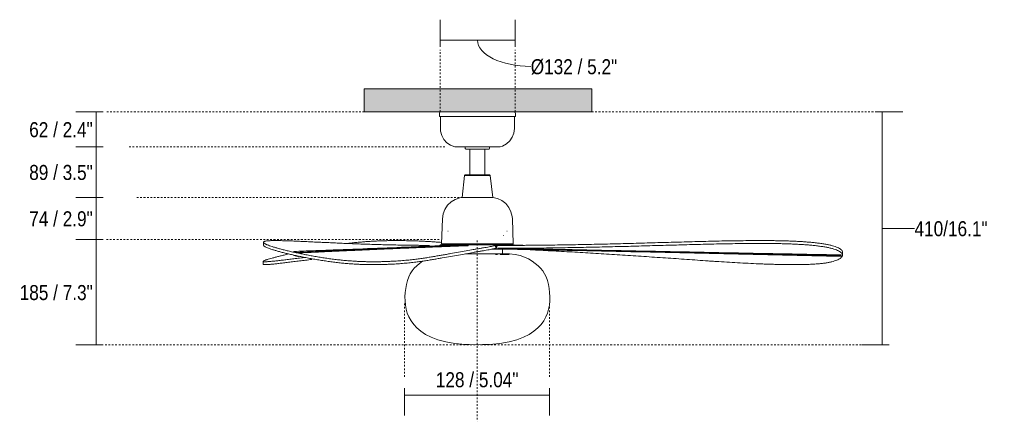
# Model space of a CAD drawing. Header units: millimetres. Extents: x 5789 to 10894, y 979 to 7544.
# Tile 1 of 9: x 5789 to 7520, y 1456 to 2162. Entities that reach past the tile are written whole.
import ezdxf

# ---------------------------------------------------------------- set-up
doc = ezdxf.new("R2010")
doc.units = ezdxf.units.MM
doc.linetypes.add('Dash', pattern=[6, 3, -3])
for name, color, linetype, lineweight in [('Aparatos eléctricos', 7, 'Continuous', 9), ('Cotas', 7, 'Continuous', 9), ('Cotas-12', 7, 'Continuous', 9), ('Techos', 7, 'Continuous', 9)]:
    doc.layers.add(name, color=color, linetype=linetype, lineweight=lineweight)
doc.layers.add('Lighthing Fixture Dim Grey Dash', color=7, linetype='Dash', lineweight=9, true_color=0xd2d2d2)
doc.styles.add('Arial Narrow', font='ARIALN.TTF', dxfattribs={"height": 26.4})
doc.styles.add('Arial Narrow_1', font='ARIALN.TTF', dxfattribs={"height": 26.4})
doc.dimstyles.new('FARO_-_2_2mm_Arial_Narrow_mm_Inch_Horiz', dxfattribs={"dimscale": 304.8, "dimtxt": 27.018578, "dimasz": 0, "dimexe": 0.11811, "dimexo": 0.0625, "dimgap": 0.019685, "dimtad": 3, "dimtih": 1, "dimtoh": 1, "dimdec": 0, "dimzin": 0, "dimdsep": 46, "dimtxsty": 'Arial Narrow', "dimblk1": 'NONE', "dimblk2": 'NONE', "dimsah": 1, "dimcen": 0.09, "dimadec": 0, "dimazin": 0, "dimtfac": 1, "dimtdec": 4, "dimtix": 1, "dimtmove": 0, "dimatfit": 3, "dimfxl": 0.03937, "dimfxlon": 1, "dimtvp": 1, "dimtolj": 1, "dimtzin": 0, "dimarcsym": 2})
doc.dimstyles.new('FARO_-_2_2mm_Arial_Narrow_mm_Inch_Horiz_1', dxfattribs={"dimscale": 304.8, "dimtxt": 27.018578, "dimasz": 0, "dimexe": 0.11811, "dimexo": 0.0625, "dimgap": 0.019685, "dimtad": 3, "dimtih": 1, "dimtoh": 1, "dimdec": 0, "dimzin": 0, "dimdsep": 46, "dimtxsty": 'Arial Narrow_1', "dimblk1": 'NONE', "dimblk2": 'NONE', "dimsah": 1, "dimcen": 0.09, "dimadec": 0, "dimazin": 0, "dimtfac": 1, "dimtdec": 4, "dimtix": 1, "dimtmove": 0, "dimatfit": 3, "dimfxl": 0.03937, "dimfxlon": 1, "dimtvp": 1, "dimtolj": 1, "dimtzin": 0, "dimarcsym": 2})
doc.dimstyles.new('FARO_-_2_2mm_Arial_Narrow_mm_Inch_Left', dxfattribs={"dimscale": 304.8, "dimtxt": 27.018578, "dimasz": 0, "dimexe": 0.11811, "dimexo": 0.0625, "dimgap": 0.019685, "dimtad": 1, "dimdec": 0, "dimzin": 0, "dimdsep": 46, "dimtxsty": 'Arial Narrow', "dimblk1": 'NONE', "dimblk2": 'NONE', "dimsah": 1, "dimcen": 0.09, "dimadec": 0, "dimazin": 0, "dimtfac": 1, "dimtdec": 4, "dimtix": 1, "dimtmove": 1, "dimatfit": 3, "dimfxl": 0.03937, "dimfxlon": 1, "dimtvp": 1, "dimtolj": 1, "dimtzin": 0, "dimarcsym": 2})
doc.dimstyles.new('FARO_-_2_2mm_Arial_Narrow_mm_Inch_Left_H', dxfattribs={"dimscale": 304.8, "dimtxt": 27.018578, "dimasz": 0, "dimexe": 0.11811, "dimexo": 0.0625, "dimgap": 0.019685, "dimtad": 3, "dimtih": 1, "dimtoh": 1, "dimdec": 0, "dimzin": 0, "dimdsep": 46, "dimtxsty": 'Arial Narrow', "dimblk1": 'NONE', "dimblk2": 'NONE', "dimsah": 1, "dimcen": 0.09, "dimadec": 0, "dimazin": 0, "dimtfac": 1, "dimtdec": 4, "dimtix": 1, "dimtmove": 1, "dimatfit": 3, "dimfxl": 0.03937, "dimfxlon": 1, "dimtvp": 1, "dimtolj": 1, "dimtzin": 0, "dimarcsym": 2})

# ---------------------------------------------------------------- blocks, each defined once
blk = doc.blocks.new('34301-11L - 34301-11L PALMA M Brown fan with IP44 E27 motor-624223-Alzado_PDF')
at = {"layer": 'Aparatos eléctricos'}
for p, q in [((6526.9, 1998), (6526.9, 1992)), ((6593.8, 1992), (6526.9, 1992)), ((6528.8, 1992), (6528.8, 1970.6)), ((6660.8, 1992), (6593.8, 1992)), ((6658.8, 1970.6), (6658.8, 1992)), ((6660.8, 1992), (6660.8, 1998)), ((6554.4, 1938.5), (6554.1, 1938.6)), ((6557.9, 1938.5), (6557.3, 1938.5)), ((6572.6, 1937.5), (6572.6, 1935.5)), ((6580.6, 1934.5), (6580.6, 1889)), ((6607.1, 1889), (6607.1, 1934.5)), ((6614.1, 1934.5), (6613.4, 1934.5)), ((6615.1, 1935.5), (6615.1, 1937.5)), ((6630.3, 1938.5), (6629.8, 1938.5)), ((6630.7, 1938.6), (6630.3, 1938.5)), ((6632.3, 1938.5), (6632.3, 1938.5)), ((6633.6, 1938.6), (6633.3, 1938.5)), ((6571.3, 1888.1), (6567, 1849.6)), ((6571.3, 1888.1), (6593.8, 1888.1)), ((6593.8, 1888.1), (6616.4, 1888.1)), ((6620.7, 1849.6), (6616.4, 1888.1)), ((6567, 1849.6), (6593.8, 1849.6)), ((6593.8, 1849.6), (6620.7, 1849.6)), ((6532.4, 1812.1), (6530.8, 1768)), ((6656.8, 1768), (6655.3, 1812.1)), ((6541.8, 1790.4), (6542.2, 1790.5)), ((6542.5, 1790.5), (6542.2, 1790.5)), ((6542.2, 1790.5), (6542.5, 1790.5)), ((6646.3, 1790.4), (6645.6, 1790.5)), ((6217.7, 1770.7), (6217.7, 1765.6)), ((6530.6, 1766.4), (6618.5, 1766.4)), ((6530.8, 1768), (6593.8, 1768)), ((6536.2, 1767.2), (6535.4, 1766.7)), ((6536.2, 1767.2), (6536.8, 1768)), ((6593.8, 1768), (6656.8, 1768)), ((6623.7, 1766.5), (6625.8, 1766.4)), ((6625.8, 1766.4), (6623.8, 1766.5)), ((6633.2, 1766.4), (6657.8, 1766.4)), ((6651.6, 1767.2), (6651, 1768)), ((6651.6, 1767.2), (6652.4, 1766.7)), ((6271.1, 1754.5), (6278.2, 1753)), ((6271.1, 1753.5), (6271.1, 1754.5)), ((6278.2, 1751.9), (6271.1, 1753.5)), ((6278.2, 1751.9), (6278.2, 1753)), ((6555, 1763.9), (6555, 1764.9)), ((6573.1, 1750.5), (6593.8, 1750.5)), ((6593.8, 1750.5), (6637.8, 1750.5)), ((6619.5, 1758.7), (6625.8, 1758.7)), ((6625.7, 1761.4), (6625.7, 1763.7)), ((6625.7, 1763.7), (6627.2, 1763.7)), ((6625.7, 1760), (6625.7, 1760.3)), ((6625.9, 1758.7), (6657.8, 1758.7)), ((6627.2, 1763.7), (6627.2, 1761.4)), ((6627.3, 1761.4), (6627.3, 1763.7)), ((6627.3, 1763.7), (6629.3, 1763.7)), ((6629.5, 1750.2), (6629.5, 1750.5)), ((6637.8, 1750.5), (6637.8, 1758.7)), ((6656.1, 1758.4), (6656.1, 1758.7)), ((6656.7, 1758.8), (6656.7, 1759.3)), ((6683.4, 1759.2), (6683.4, 1758.2)), ((7235.8, 1748), (7235.8, 1753.1)), ((6217.1, 1737.1), (6217.1, 1732)), ((6271.1, 1747.4), (6271.1, 1748.1)), ((6278.2, 1745.8), (6271.1, 1747.4)), ((6278.2, 1745.8), (6278.2, 1746.6)), ((6306.8, 1741), (6305.7, 1740.9)), ((7233.2, 1747.4), (7233.2, 1748.4)), ((7233.2, 1745.8), (7233.2, 1747.4))]:
    blk.add_line(p, q, dxfattribs=at)
at = {"layer": 'Aparatos eléctricos', "flags": 128}
for points in [[(6526.9, 1998), (6527.7, 1999.6), (6528.9, 2000)], [(6658.8, 2000), (6660.5, 1999.1), (6660.8, 1998)], [(6554.1, 1938.6), (6546.7, 1941.3), (6540.2, 1945.7), (6534.9, 1951.5), (6531.2, 1958.5), (6529.2, 1966.1), (6528.8, 1970.6)], [(6658.8, 1970.6), (6657.9, 1962.8), (6655.1, 1955.4), (6650.7, 1948.9), (6644.8, 1943.6), (6637.9, 1939.9), (6633.6, 1938.6)], [(6555.1, 1938.5), (6554.5, 1938.5), (6554.4, 1938.5)], [(6555, 1938.5), (6555.4, 1938.5), (6558.2, 1938.5), (6562.6, 1938.5), (6568.6, 1938.5), (6575.8, 1938.5), (6583.9, 1938.5), (6592.4, 1938.5), (6593.8, 1938.5)], [(6557.3, 1938.5), (6558.3, 1938.5), (6561.1, 1938.5), (6565.5, 1938.5), (6571.5, 1938.5), (6578.6, 1938.5), (6586.4, 1938.5), (6594.7, 1938.5), (6602.9, 1938.5), (6610.7, 1938.5), (6617.5, 1938.5), (6623.2, 1938.5), (6627.3, 1938.5), (6629.7, 1938.5), (6630.3, 1938.5)], [(6572.6, 1937.5), (6572.1, 1938.3), (6571.6, 1938.5)], [(6573.1, 1934.7), (6572.8, 1934.9), (6572.6, 1935.5)], [(6573.6, 1934.5), (6574.5, 1934.5), (6577.3, 1934.5), (6581.5, 1934.5), (6586.9, 1934.5), (6593, 1934.5), (6599.1, 1934.5), (6604.8, 1934.5), (6609.4, 1934.5), (6612.6, 1934.5), (6614, 1934.5), (6614.1, 1934.5)], [(6573.9, 1934.5), (6573.7, 1934.5), (6573.6, 1934.5)], [(6593.8, 1938.5), (6602.4, 1938.5), (6610.6, 1938.5), (6617.9, 1938.5), (6624.1, 1938.5), (6628.9, 1938.5), (6632, 1938.5), (6633.2, 1938.5), (6633.3, 1938.5)], [(6615.1, 1935.5), (6614.6, 1934.6), (6614.1, 1934.5)], [(6616.1, 1938.5), (6615.2, 1938), (6615.1, 1937.5)], [(6571.3, 1888.1), (6572.5, 1889), (6572.7, 1889)], [(6593.8, 1889), (6587.6, 1889), (6581.9, 1889), (6577.3, 1889), (6574.1, 1889), (6572.7, 1889), (6572.7, 1889)], [(6572.7, 1889), (6573.6, 1889), (6576.3, 1889), (6580.6, 1889)], [(6615, 1889), (6614.1, 1889), (6611.4, 1889), (6607.1, 1889), (6601.6, 1889), (6595.5, 1889), (6593.8, 1889)], [(6607.1, 1889), (6610.4, 1889), (6613.6, 1889), (6615, 1889), (6615, 1889)], [(6615, 1889), (6616.3, 1888.3), (6616.4, 1888.1)], [(6532.4, 1812.1), (6533.6, 1820.6), (6536.7, 1828.6), (6541.5, 1835.8), (6547.6, 1841.8), (6555, 1846.2), (6563.1, 1849), (6567, 1849.6)], [(6620.7, 1849.6), (6629.1, 1847.7), (6636.8, 1844), (6643.6, 1838.7), (6649, 1832), (6652.9, 1824.3)], [(6652.9, 1824.3), (6655, 1816), (6655.3, 1812.1)], [(6527.7, 1765.2), (6527.9, 1765.5), (6528.4, 1765.9), (6529.3, 1766.3), (6530, 1766.4)], [(6530, 1766.4), (6530, 1766.4), (6530.1, 1766.4), (6530.2, 1766.4), (6530.3, 1766.4), (6530.5, 1766.4), (6530.7, 1766.4), (6531, 1766.4), (6531.3, 1766.4), (6531.6, 1766.4), (6532, 1766.4), (6532.4, 1766.4), (6532.9, 1766.4), (6533.4, 1766.4), (6533.9, 1766.4), (6534.4, 1766.4), (6535, 1766.4), (6535.7, 1766.4), (6536.4, 1766.4), (6537.1, 1766.4), (6537.8, 1766.4), (6538.6, 1766.4), (6539.4, 1766.4), (6540.3, 1766.4), (6541.2, 1766.4), (6542.1, 1766.4), (6543, 1766.4), (6544, 1766.4), (6545, 1766.4), (6546.1, 1766.4), (6547.1, 1766.4), (6548.2, 1766.4), (6549.4, 1766.4), (6550.5, 1766.4), (6551.7, 1766.4), (6552.9, 1766.4), (6554.2, 1766.4), (6555.4, 1766.4), (6556.7, 1766.4), (6558, 1766.4), (6559.3, 1766.4), (6560.7, 1766.4), (6562.1, 1766.4), (6563.5, 1766.4), (6564.9, 1766.4), (6566.3, 1766.4), (6567.8, 1766.4), (6569.2, 1766.4), (6570.7, 1766.4), (6572.2, 1766.4), (6573.7, 1766.4), (6575.2, 1766.4), (6576.8, 1766.4), (6578.3, 1766.4), (6579.9, 1766.4), (6581.4, 1766.4), (6583, 1766.4), (6584.6, 1766.4), (6586.1, 1766.4), (6587.7, 1766.4), (6589.3, 1766.4), (6590.9, 1766.4), (6592.5, 1766.4), (6594.1, 1766.4), (6595.7, 1766.4), (6597.3, 1766.4), (6598.9, 1766.4), (6600.5, 1766.4), (6602.1, 1766.4), (6603.6, 1766.4), (6605.2, 1766.4), (6606.8, 1766.4), (6608.3, 1766.4), (6609.9, 1766.4), (6611.4, 1766.4), (6612.9, 1766.4), (6614.5, 1766.4), (6616, 1766.4), (6617.5, 1766.4), (6618.9, 1766.4), (6620.4, 1766.4), (6621.8, 1766.4), (6623.3, 1766.4), (6624.7, 1766.4), (6625.8, 1766.4)], [(6530.3, 1766.4), (6530.2, 1766.4), (6530.1, 1766.4), (6530.1, 1766.4), (6530, 1766.4)], [(6535.4, 1766.7), (6534.9, 1766.6), (6534.2, 1766.5)], [(6653.4, 1766.4), (6653.9, 1766.4), (6654.5, 1766.4), (6654.9, 1766.4), (6655.4, 1766.4), (6655.8, 1766.4), (6656.2, 1766.4), (6656.5, 1766.4), (6656.8, 1766.4), (6657.1, 1766.4), (6657.3, 1766.4), (6657.5, 1766.4), (6657.6, 1766.4), (6657.7, 1766.4), (6657.7, 1766.4), (6657.8, 1766.4), (6657.7, 1766.4), (6657.7, 1766.4), (6657.6, 1766.4), (6657.4, 1766.4), (6657.2, 1766.4), (6657, 1766.4), (6656.8, 1766.4), (6656.5, 1766.4), (6656.1, 1766.4), (6655.7, 1766.4), (6655.3, 1766.4), (6654.9, 1766.4), (6654.4, 1766.4), (6653.9, 1766.4), (6653.3, 1766.4), (6652.7, 1766.4), (6652, 1766.4), (6651.4, 1766.4), (6650.6, 1766.4), (6649.9, 1766.4), (6649.1, 1766.4), (6648.3, 1766.4), (6647.4, 1766.4), (6646.6, 1766.4), (6645.6, 1766.4), (6644.7, 1766.4), (6643.7, 1766.4), (6642.7, 1766.4), (6641.6, 1766.4), (6640.6, 1766.4), (6639.5, 1766.4), (6638.3, 1766.4), (6637.2, 1766.4), (6636, 1766.4), (6634.8, 1766.4), (6633.5, 1766.4), (6632.3, 1766.4), (6631, 1766.4), (6629.7, 1766.4), (6628.3, 1766.4), (6627, 1766.4), (6625.9, 1766.4)], [(6639.2, 1782.5), (6639.6, 1782.5), (6639.2, 1782.5)], [(6652.4, 1766.7), (6652.9, 1766.6), (6653.6, 1766.5)], [(6659.6, 1765.7), (6659.4, 1765.9), (6658.5, 1766.3), (6657.8, 1766.4)], [(6593.8, 1590.6), (6615, 1591.2), (6633.5, 1592.9), (6649.6, 1595.7), (6663.3, 1599.3), (6675.1, 1603.7), (6685, 1608.7), (6693.3, 1614.3), (6700.2, 1620.2), (6705.9, 1626.4), (6710.6, 1632.8), (6714.3, 1639.4), (6717.1, 1646.2), (6719.1, 1653.2), (6720.4, 1660.3), (6721, 1667.6), (6721.1, 1674.9), (6720.8, 1682.3), (6720, 1689.6), (6718.6, 1696.7), (6716.9, 1703.4), (6714.6, 1709.7), (6711.8, 1715.4), (6708.6, 1720.5), (6704.9, 1725.1), (6700.5, 1729.4), (6695.6, 1733.5), (6690.1, 1737.5), (6683.9, 1741.3), (6676.9, 1744.8), (6669, 1747.5), (6660.1, 1749.3), (6650.2, 1750.1), (6639.8, 1750.3), (6629.5, 1750.2)], [(6632, 1750.2), (6639.8, 1750.3), (6650.2, 1750.1), (6660.1, 1749.3), (6669, 1747.5), (6676.9, 1744.8), (6683.9, 1741.3), (6690.1, 1737.5), (6695.6, 1733.5), (6700.5, 1729.4), (6704.9, 1725.1), (6708.6, 1720.5), (6711.8, 1715.4), (6714.6, 1709.7), (6716.9, 1703.4), (6718.6, 1696.7), (6720, 1689.6), (6720.8, 1682.3), (6721.1, 1674.9), (6721, 1667.6), (6720.4, 1660.3), (6719.1, 1653.2), (6717.1, 1646.2), (6714.3, 1639.4), (6710.6, 1632.8), (6705.9, 1626.4), (6700.2, 1620.2), (6693.3, 1614.3), (6685, 1608.7), (6675.1, 1603.7), (6663.3, 1599.3), (6649.6, 1595.7), (6633.5, 1592.9), (6615, 1591.2), (6603, 1590.8)], [(6625.8, 1758.7), (6624.4, 1758.7), (6623, 1758.7), (6621.6, 1758.7), (6620.2, 1758.7), (6619.4, 1758.7)], [(6625.9, 1758.7), (6627.3, 1758.7), (6628.6, 1758.7), (6629.9, 1758.7), (6631.2, 1758.7), (6632.5, 1758.7), (6633.8, 1758.7), (6635, 1758.7), (6636.2, 1758.7), (6637.4, 1758.7), (6638.6, 1758.7), (6639.7, 1758.7), (6640.8, 1758.7), (6641.9, 1758.7), (6642.9, 1758.7), (6643.9, 1758.7), (6644.9, 1758.7), (6645.8, 1758.7), (6646.7, 1758.7), (6647.6, 1758.7), (6648.5, 1758.7), (6649.3, 1758.7), (6650.1, 1758.7), (6650.8, 1758.7), (6651.5, 1758.7), (6652.2, 1758.7), (6652.8, 1758.7), (6653.4, 1758.7), (6654, 1758.7), (6654.5, 1758.7), (6655, 1758.7), (6655.4, 1758.7), (6655.9, 1758.7), (6656.2, 1758.7), (6656.6, 1758.7), (6656.9, 1758.7), (6657.1, 1758.7), (6657.3, 1758.7), (6657.5, 1758.7), (6657.6, 1758.7), (6657.7, 1758.7), (6657.8, 1758.7), (6657.8, 1758.7), (6657.8, 1758.7), (6657.7, 1758.7), (6657.6, 1758.7), (6657.5, 1758.7), (6657.3, 1758.7), (6657.1, 1758.7), (6656.8, 1758.7), (6656.5, 1758.7), (6656.2, 1758.7), (6655.8, 1758.7), (6655.4, 1758.7), (6654.9, 1758.7)], [(6625.9, 1749.2), (6627.3, 1749.2), (6628.9, 1749.2), (6629.2, 1749.2)], [(6629.1, 1749.2), (6628.9, 1749.2), (6627.8, 1749.2)], [(6633.9, 1749.2), (6639.8, 1749.3), (6649.5, 1749.1)], [(6649.5, 1749.1), (6639.8, 1749.3), (6633.9, 1749.2)], [(6497.5, 1737.5), (6492, 1733.5), (6487.1, 1729.4), (6482.8, 1725.1), (6479.1, 1720.5), (6475.8, 1715.4), (6473.1, 1709.7), (6470.8, 1703.4), (6469, 1696.7), (6467.7, 1689.6), (6466.9, 1682.3), (6466.5, 1674.9), (6466.7, 1667.6), (6467.3, 1660.3), (6468.6, 1653.2), (6470.6, 1646.2), (6473.4, 1639.4), (6477.1, 1632.8), (6481.8, 1626.4), (6487.5, 1620.2), (6494.4, 1614.3), (6502.7, 1608.7), (6512.6, 1603.7), (6524.3, 1599.3), (6538.1, 1595.7), (6554.2, 1592.9), (6572.7, 1591.2), (6593.8, 1590.6)], [(6579.5, 1591), (6572.7, 1591.2), (6554.2, 1592.9), (6538.1, 1595.7), (6524.3, 1599.3), (6512.6, 1603.7), (6502.7, 1608.7), (6494.4, 1614.3), (6487.5, 1620.2), (6481.8, 1626.4), (6477.1, 1632.8), (6473.4, 1639.4), (6470.6, 1646.2), (6468.6, 1653.2), (6467.3, 1660.3), (6466.7, 1667.6), (6466.5, 1674.9), (6466.9, 1682.3), (6467.7, 1689.6), (6469, 1696.7), (6470.8, 1703.4), (6473.1, 1709.7), (6475.8, 1715.4), (6479.1, 1720.5), (6482.8, 1725.1), (6487.1, 1729.4), (6492, 1733.5), (6497.5, 1737.5)]]:
    blk.add_lwpolyline(points, dxfattribs=at)
at = {"layer": 'Aparatos eléctricos'}
for points, knots in [([(6509.5, 1765.3), (6508.7, 1765.3), (6505.6, 1765.3), (6500.3, 1765.3), (6493.7, 1765.3), (6484.9, 1765.4), (6469.8, 1765.6), (6446.4, 1766), (6425.8, 1766.5), (6408.2, 1767), (6395.2, 1767.4), (6383, 1767.9), (6371, 1768.3), (6358.9, 1768.8), (6347, 1769.3), (6335.3, 1769.9), (6323.8, 1770.4), (6312.7, 1770.9), (6301.9, 1771.4), (6291.2, 1772), (6280.9, 1772.4), (6271.2, 1772.9), (6262, 1773.2), (6253.1, 1773.5), (6246.3, 1773.6), (6241.2, 1773.7), (6237.4, 1773.7), (6233.9, 1773.6), (6230.8, 1773.6), (6227.8, 1773.4), (6225.1, 1773.2), (6222.7, 1773), (6220.8, 1772.6), (6219.4, 1772.2), (6218.2, 1771.7), (6217.7, 1771.1), (6217.7, 1770.7), (6217.8, 1770.3), (6218.1, 1769.8), (6218.7, 1769.2), (6219.7, 1768.4), (6221.3, 1767.5), (6223, 1766.7), (6225.1, 1765.8), (6228.2, 1764.7), (6232.8, 1763.1), (6238.1, 1761.5), (6243.9, 1759.8), (6250.4, 1758.1), (6257.5, 1756.3), (6265.1, 1754.5), (6273, 1752.7), (6281.3, 1751), (6290, 1749.2), (6299, 1747.5), (6308.1, 1745.9), (6317.3, 1744.3), (6326.8, 1742.9), (6336.2, 1741.5), (6344, 1740.5), (6350, 1739.8), (6356.1, 1739.2), (6363.7, 1738.5), (6371.1, 1737.9), (6376.9, 1737.5), (6381.1, 1737.2), (6385.2, 1737), (6390.5, 1736.8), (6397, 1736.6), (6403.3, 1736.5), (6408.2, 1736.5), (6411.8, 1736.5), (6415.4, 1736.5), (6420, 1736.5), (6425.6, 1736.6), (6432.2, 1736.8), (6438.5, 1737.1), (6444.8, 1737.4), (6452.8, 1737.8), (6462.4, 1738.5), (6473.1, 1739.4), (6483.1, 1740.5), (6490.8, 1741.5), (6496.5, 1742.3), (6500.8, 1742.9), (6504.9, 1743.6), (6510.3, 1744.5), (6516.9, 1745.6), (6524.6, 1746.9), (6532.1, 1748.2), (6539.4, 1749.5), (6549, 1751.2), (6560.6, 1753.2), (6574.1, 1755.6), (6584.6, 1757.5), (6592.9, 1758.9), (6598.8, 1759.9), (6604.4, 1760.9), (6609.6, 1761.8), (6614.3, 1762.7), (6618.6, 1763.5), (6622.4, 1764.3), (6624.7, 1764.8), (6625.7, 1765)], [0.0185185, 0.0185185, 0.0185185, 0.0185185, 0.0208333, 0.0277778, 0.0347222, 0.0416667, 0.0555556, 0.0833333, 0.1111111, 0.125, 0.1388889, 0.1527778, 0.1666667, 0.1805556, 0.1944444, 0.2083333, 0.2222222, 0.2361111, 0.25, 0.2638889, 0.2777778, 0.2916667, 0.3055556, 0.3194444, 0.3333333, 0.3402778, 0.3472222, 0.3541667, 0.3611111, 0.3680556, 0.375, 0.3819444, 0.3888889, 0.3958333, 0.4027778, 0.4097222, 0.4131944, 0.4166667, 0.4201389, 0.4236111, 0.4305556, 0.4375, 0.4409722, 0.4444444, 0.4513889, 0.4583333, 0.4652778, 0.4722222, 0.4791667, 0.4861111, 0.4930556, 0.5, 0.5069444, 0.5138889, 0.5208333, 0.5277778, 0.5347222, 0.5416667, 0.5486111, 0.5555556, 0.5590278, 0.5625, 0.5694444, 0.5763889, 0.5798611, 0.5833333, 0.5868056, 0.5902778, 0.5972222, 0.6041667, 0.6076389, 0.6111111, 0.6145833, 0.6180556, 0.625, 0.6319444, 0.6388889, 0.6458333, 0.6527778, 0.6666667, 0.6805556, 0.6944444, 0.7083333, 0.7152778, 0.7222222, 0.7291667, 0.7361111, 0.75, 0.7638889, 0.7777778, 0.7916667, 0.8055556, 0.8333333, 0.8611111, 0.8888889, 0.9027778, 0.9166667, 0.9305556, 0.9444444, 0.9583333, 0.9722222, 0.9861111, 1, 1, 1, 1]), ([(6625.7, 1760), (6624.7, 1759.8), (6622.4, 1759.3), (6618.6, 1758.5), (6614.3, 1757.7), (6609.6, 1756.9), (6604.4, 1755.9), (6598.8, 1754.9), (6592.9, 1753.9), (6584.6, 1752.5), (6574.1, 1750.6), (6560.6, 1748.2), (6546.6, 1745.8), (6534.6, 1743.6), (6524.6, 1741.9), (6516.9, 1740.6), (6509, 1739.2), (6502.2, 1738.1), (6496.5, 1737.3), (6490.8, 1736.5), (6483.1, 1735.5), (6473.1, 1734.4), (6462.4, 1733.5), (6452.8, 1732.8), (6444.8, 1732.3), (6438.5, 1732), (6432.2, 1731.8), (6425.7, 1731.6), (6420, 1731.5), (6415.4, 1731.4), (6411.8, 1731.4), (6408.2, 1731.4), (6403.3, 1731.5), (6397, 1731.6), (6390.5, 1731.7), (6385.2, 1732), (6381.1, 1732.2), (6376.9, 1732.4), (6371.1, 1732.8), (6363.7, 1733.4), (6354.6, 1734.2), (6345.5, 1735.2), (6336.2, 1736.4), (6326.8, 1737.8), (6317.3, 1739.3), (6308.1, 1740.8), (6299, 1742.4), (6290, 1744.1), (6281.3, 1745.9), (6273, 1747.6), (6265.1, 1749.4), (6257.5, 1751.2), (6250.4, 1753), (6243.9, 1754.8), (6238.1, 1756.4), (6232.8, 1758.1), (6228.2, 1759.6), (6224.4, 1761), (6221.6, 1762.2), (6219.7, 1763.3), (6218.7, 1764.2), (6218.1, 1764.8), (6217.8, 1765.2), (6217.7, 1765.6), (6217.7, 1765.8), (6217.7, 1765.9)], [0, 0, 0, 0, 0.0138889, 0.0277778, 0.0416667, 0.0555556, 0.0694444, 0.0833333, 0.0972222, 0.1111111, 0.1388889, 0.1666667, 0.1944444, 0.2222222, 0.2361111, 0.25, 0.2638889, 0.2777778, 0.2847222, 0.2916667, 0.3055556, 0.3194444, 0.3333333, 0.3472222, 0.3541667, 0.3611111, 0.3680556, 0.375, 0.3819444, 0.3854167, 0.3888889, 0.3923611, 0.3958333, 0.4027778, 0.4097222, 0.4131944, 0.4166667, 0.4201389, 0.4236111, 0.4305556, 0.4375, 0.4444444, 0.4513889, 0.4583333, 0.4652778, 0.4722222, 0.4791667, 0.4861111, 0.4930556, 0.5, 0.5069444, 0.5138889, 0.5208333, 0.5277778, 0.5347222, 0.5416667, 0.5486111, 0.5555556, 0.5625, 0.5694444, 0.5763889, 0.5798611, 0.5833333, 0.5868056, 0.5902778, 0.5902778, 0.5902778, 0.5902778]), ([(6531.1, 1770.5), (6529.2, 1770.6), (6524.8, 1771), (6517.6, 1771.4), (6509.4, 1772), (6500.7, 1772.4), (6491.6, 1772.9), (6482, 1773.2), (6471.9, 1773.5), (6462.9, 1773.6), (6455.4, 1773.7), (6449.7, 1773.7), (6443.8, 1773.6), (6437.7, 1773.6), (6431.3, 1773.4), (6424.8, 1773.2), (6418, 1773), (6410.9, 1772.6), (6403.6, 1772.2), (6395.9, 1771.7), (6389.4, 1771.1), (6384, 1770.7), (6379.8, 1770.3), (6375.6, 1769.8), (6370.5, 1769.3), (6366.7, 1768.9), (6364.4, 1768.6)], [0.2251986, 0.2251986, 0.2251986, 0.2251986, 0.2361111, 0.25, 0.2638889, 0.2777778, 0.2916667, 0.3055556, 0.3194444, 0.3333333, 0.3402778, 0.3472222, 0.3541667, 0.3611111, 0.3680556, 0.375, 0.3819444, 0.3888889, 0.3958333, 0.4027778, 0.4097222, 0.4131944, 0.4166667, 0.4201389, 0.4236111, 0.4291247, 0.4291247, 0.4291247, 0.4291247]), ([(6628.7, 1765.3), (6634.9, 1765.2), (6644.2, 1765.2), (6656.4, 1765.3), (6665.6, 1765.3), (6674.6, 1765.3), (6686.5, 1765.4), (6707.3, 1765.6), (6739.8, 1766), (6768.9, 1766.5), (6794.3, 1767), (6813.3, 1767.4), (6831.6, 1767.9), (6849.8, 1768.3), (6868.6, 1768.8), (6887.3, 1769.3), (6906.3, 1769.9), (6925.2, 1770.4), (6943.6, 1770.9), (6962.1, 1771.4), (6981.1, 1772), (7000.1, 1772.4), (7018.8, 1772.9), (7037.6, 1773.2), (7056.6, 1773.5), (7072.4, 1773.6), (7085, 1773.7), (7094.5, 1773.7), (7103.9, 1773.6), (7113.2, 1773.6), (7122.5, 1773.4), (7131.8, 1773.2), (7141, 1773), (7149.9, 1772.6), (7158.7, 1772.2), (7167.5, 1771.7), (7174.6, 1771.1), (7180, 1770.7), (7184, 1770.3), (7187.9, 1769.8), (7193.1, 1769.2), (7199.4, 1768.4), (7205.3, 1767.5), (7209.6, 1766.7), (7213.6, 1765.8), (7218.2, 1764.7), (7223.1, 1763.1), (7227.2, 1761.5), (7230.5, 1759.8), (7233, 1758.1), (7234.8, 1756.3), (7235.7, 1754.5), (7235.9, 1753.3), (7235.8, 1752.7)], [0.0003096, 0.0003096, 0.0003096, 0.0003096, 0.0138889, 0.0208333, 0.0277778, 0.0347222, 0.0416667, 0.0555556, 0.0833333, 0.1111111, 0.125, 0.1388889, 0.1527778, 0.1666667, 0.1805556, 0.1944444, 0.2083333, 0.2222222, 0.2361111, 0.25, 0.2638889, 0.2777778, 0.2916667, 0.3055556, 0.3194444, 0.3333333, 0.3402778, 0.3472222, 0.3541667, 0.3611111, 0.3680556, 0.375, 0.3819444, 0.3888889, 0.3958333, 0.4027778, 0.4097222, 0.4131944, 0.4166667, 0.4201389, 0.4236111, 0.4305556, 0.4375, 0.4409722, 0.4444444, 0.4513889, 0.4583333, 0.4652778, 0.4722222, 0.4791667, 0.4861111, 0.4930556, 0.5, 0.5, 0.5, 0.5]), ([(6673.3, 1758.1), (6676.4, 1758), (6685.3, 1757.6), (6700.3, 1756.9), (6718.5, 1755.9), (6736.9, 1754.9), (6755.6, 1753.9), (6780.6, 1752.5), (6811.4, 1750.6), (6849.2, 1748.2), (6886.7, 1745.8), (6918, 1743.6), (6943.2, 1741.9), (6962, 1740.6), (6980.8, 1739.2), (6996.5, 1738.1), (7009, 1737.3), (7021.5, 1736.5), (7037.1, 1735.5), (7055.8, 1734.4), (7074.6, 1733.5), (7090.3, 1732.8), (7102.9, 1732.3), (7112.3, 1732), (7121.6, 1731.8), (7130.9, 1731.6), (7138.5, 1731.5), (7144.5, 1731.4), (7149, 1731.4), (7153.5, 1731.4), (7159.4, 1731.5), (7166.8, 1731.6), (7174, 1731.7), (7179.5, 1732), (7183.5, 1732.2), (7187.4, 1732.4), (7192.6, 1732.8), (7198.8, 1733.4), (7205.8, 1734.2), (7211.9, 1735.2), (7217.3, 1736.4), (7222, 1737.8), (7226, 1739.3), (7229.3, 1740.8), (7232, 1742.4), (7234, 1744.1), (7235.4, 1745.9), (7236, 1747.6), (7235.7, 1749.4), (7234.8, 1751.2), (7233, 1753), (7230.5, 1754.8), (7227.2, 1756.4), (7223.1, 1758.1), (7218.2, 1759.6), (7212.7, 1761), (7206.5, 1762.2), (7199.4, 1763.3), (7193.1, 1764.2), (7187.9, 1764.8), (7184, 1765.2), (7180, 1765.6), (7174.6, 1766.1), (7167.5, 1766.6), (7160.2, 1767), (7154.3, 1767.3), (7148.4, 1767.6), (7141, 1767.9), (7131.8, 1768.2), (7122.5, 1768.4), (7113.2, 1768.5), (7103.9, 1768.6), (7094.5, 1768.6), (7085, 1768.6), (7072.4, 1768.6), (7056.6, 1768.4), (7037.6, 1768.2), (7018.8, 1767.8), (7000.1, 1767.4), (6981.1, 1766.9), (6962.1, 1766.4), (6943.6, 1765.9), (6925.2, 1765.4), (6906.3, 1764.9), (6887.3, 1764.3), (6868.6, 1763.8), (6849.8, 1763.3), (6831.6, 1762.9), (6813.3, 1762.4), (6794.3, 1762), (6768.9, 1761.5), (6745.6, 1761.1), (6720.3, 1760.7), (6701.4, 1760.5), (6686.5, 1760.4), (6674.6, 1760.3), (6665.6, 1760.3), (6656.4, 1760.3), (6644.2, 1760.2), (6635, 1760.2), (6628.9, 1760.3)], [0.034621, 0.034621, 0.034621, 0.034621, 0.0416667, 0.0555556, 0.0694444, 0.0833333, 0.0972222, 0.1111111, 0.1388889, 0.1666667, 0.1944444, 0.2222222, 0.2361111, 0.25, 0.2638889, 0.2777778, 0.2847222, 0.2916667, 0.3055556, 0.3194444, 0.3333333, 0.3472222, 0.3541667, 0.3611111, 0.3680556, 0.375, 0.3819444, 0.3854167, 0.3888889, 0.3923611, 0.3958333, 0.4027778, 0.4097222, 0.4131944, 0.4166667, 0.4201389, 0.4236111, 0.4305556, 0.4375, 0.4444444, 0.4513889, 0.4583333, 0.4652778, 0.4722222, 0.4791667, 0.4861111, 0.4930556, 0.5, 0.5069444, 0.5138889, 0.5208333, 0.5277778, 0.5347222, 0.5416667, 0.5486111, 0.5555556, 0.5625, 0.5694444, 0.5763889, 0.5798611, 0.5833333, 0.5868056, 0.5902778, 0.5972222, 0.6041667, 0.6076389, 0.6111111, 0.6180556, 0.625, 0.6319444, 0.6388889, 0.6458333, 0.6527778, 0.6597222, 0.6666667, 0.6805556, 0.6944444, 0.7083333, 0.7222222, 0.7361111, 0.75, 0.7638889, 0.7777778, 0.7916667, 0.8055556, 0.8194444, 0.8333333, 0.8472222, 0.8611111, 0.875, 0.8888889, 0.9166667, 0.9305556, 0.9444444, 0.9583333, 0.9652778, 0.9722222, 0.9791667, 0.9861111, 0.9995817, 0.9995817, 0.9995817, 0.9995817]), ([(6261.8, 1750.2), (6260.4, 1749.9), (6256.6, 1748.9), (6250.6, 1747.5), (6244.3, 1745.9), (6238.4, 1744.3), (6232.9, 1742.9), (6228.1, 1741.5), (6224.9, 1740.5), (6222.8, 1739.8), (6220.9, 1739.2), (6219.1, 1738.5), (6218, 1737.9), (6217.4, 1737.5), (6217.1, 1737.2), (6217, 1737), (6217.1, 1736.8), (6217.8, 1736.6), (6218.9, 1736.5), (6220, 1736.5), (6220.8, 1736.5), (6221.7, 1736.5), (6223.1, 1736.5), (6225.2, 1736.6), (6227.9, 1736.8), (6230.8, 1737.1), (6234, 1737.4), (6238.5, 1737.8), (6244.7, 1738.5), (6252.7, 1739.4), (6261.5, 1740.5), (6269.4, 1741.5), (6276.1, 1742.3), (6281.3, 1742.9), (6286, 1743.5), (6289.1, 1743.9), (6290.4, 1744.1)], [0.509918, 0.509918, 0.509918, 0.509918, 0.5138889, 0.5208333, 0.5277778, 0.5347222, 0.5416667, 0.5486111, 0.5555556, 0.5590278, 0.5625, 0.5694444, 0.5763889, 0.5798611, 0.5833333, 0.5868056, 0.5902778, 0.5972222, 0.6041667, 0.6076389, 0.6111111, 0.6145833, 0.6180556, 0.625, 0.6319444, 0.6388889, 0.6458333, 0.6527778, 0.6666667, 0.6805556, 0.6944444, 0.7083333, 0.7152778, 0.7222222, 0.7291667, 0.734206, 0.734206, 0.734206, 0.734206]), ([(6543.2, 1765.2), (6532.5, 1764.8), (6510.9, 1763.9), (6466.5, 1762.1), (6409.6, 1759.8), (6351.8, 1757.6), (6305.5, 1755.9), (6282.6, 1755), (6271.1, 1754.5)], [0, 0, 0, 0, 0.125, 0.25, 0.5, 0.75, 0.875, 1, 1, 1, 1]), ([(6555, 1763.9), (6549.2, 1763.7), (6540.3, 1763.3), (6528.3, 1762.9), (6519.4, 1762.5), (6510.5, 1762.1), (6501.7, 1761.8), (6492.9, 1761.4), (6484.1, 1761.1), (6475.4, 1760.7), (6466.7, 1760.4), (6458, 1760), (6449.4, 1759.6), (6440.7, 1759.3), (6432.1, 1758.9), (6423.5, 1758.5), (6414.9, 1758.1), (6406.3, 1757.8), (6397.7, 1757.4), (6389.2, 1757), (6380.6, 1756.6), (6372, 1756.2), (6363.5, 1755.9), (6355, 1755.5), (6346.4, 1755.1), (6337.8, 1754.7), (6329.3, 1754.3), (6320.8, 1753.9), (6312.2, 1753.5), (6303.6, 1753.1), (6292.2, 1752.6), (6283.7, 1752.2), (6278.2, 1751.9)], [-1, -1, -1, -1, -0.9375, -0.90625, -0.875, -0.84375, -0.8125, -0.78125, -0.75, -0.71875, -0.6875, -0.65625, -0.625, -0.59375, -0.5625, -0.53125, -0.5, -0.46875, -0.4375, -0.40625, -0.375, -0.34375, -0.3125, -0.28125, -0.25, -0.21875, -0.1875, -0.15625, -0.125, -0.09375, -0.0625, 0, 0, 0, 0]), ([(6555, 1764.9), (6556.4, 1765), (6560.1, 1765.1), (6568.3, 1765.3), (6575.1, 1765.3), (6578.8, 1765.4)], [-1, -1, -1, -1, -0.7, -0.4, -0.0419479, -0.0419479, -0.0419479, -0.0419479]), ([(6577.6, 1764.4), (6575.3, 1764.4), (6570, 1764.3), (6561.6, 1764.2), (6556.9, 1764), (6555, 1763.9)], [-0.9201732, -0.9201732, -0.9201732, -0.9201732, -0.7, -0.4, 0, 0, 0, 0]), ([(6657.1, 1765.8), (6658.7, 1765.7), (6662.2, 1765.6), (6668.4, 1765.5), (6673, 1765.4), (6675.2, 1765.3)], [-0.9814214, -0.9814214, -0.9814214, -0.9814214, -0.75, -0.5, -0.276279, -0.276279, -0.276279, -0.276279]), ([(6657.5, 1759.8), (6659, 1759.7), (6662.4, 1759.6), (6668.7, 1759.5), (6675.9, 1759.3), (6680.9, 1759.2), (6683.4, 1759.2)], [-0.9600854, -0.9600854, -0.9600854, -0.9600854, -0.75, -0.5, -0.25, 0, 0, 0, 0]), ([(6659.9, 1758.3), (6660.8, 1758.3), (6664.1, 1758.3), (6671.7, 1758.2), (6679.2, 1758), (6683.4, 1757.9)], [-0.8149968, -0.8149968, -0.8149968, -0.8149968, -0.7, -0.4, 0, 0, 0, 0]), ([(6683.4, 1757.9), (6706, 1757.5), (6751.5, 1756.5), (6820.6, 1755.1), (6889.4, 1753.6), (6981.2, 1751.7), (7073, 1749.6), (7164.9, 1747.4), (7210.4, 1746.4), (7233.2, 1745.8)], [0, 0, 0, 0, 0.125, 0.25, 0.375, 0.5, 0.75, 0.875, 1, 1, 1, 1]), ([(6302.8, 1740.6), (6299.1, 1740.1), (6291.8, 1739.2), (6283, 1738.1), (6276.1, 1737.3), (6269.4, 1736.5), (6261.5, 1735.5), (6252.7, 1734.4), (6244.7, 1733.5), (6238.5, 1732.8), (6234, 1732.3), (6230.8, 1732), (6227.9, 1731.8), (6225.2, 1731.6), (6223.1, 1731.5), (6221.7, 1731.4), (6220.8, 1731.4), (6220, 1731.4), (6218.9, 1731.5), (6217.8, 1731.6), (6217.1, 1731.7), (6217, 1732), (6217, 1732.1), (6217.1, 1732.2)], [0.25, 0.25, 0.25, 0.25, 0.2638889, 0.2777778, 0.2847222, 0.2916667, 0.3055556, 0.3194444, 0.3333333, 0.3472222, 0.3541667, 0.3611111, 0.3680556, 0.375, 0.3819444, 0.3854167, 0.3888889, 0.3923611, 0.3958333, 0.4027778, 0.4097222, 0.4131944, 0.4166667, 0.4166667, 0.4166667, 0.4166667])]:
    blk.add_open_spline(points, degree=3, knots=knots, dxfattribs=at)
for points in [[(6527.7, 1765.3), (6527.9, 1765.4), (6528.1, 1765.7), (6528.6, 1766.1), (6529, 1766.3), (6529.5, 1766.4), (6529.8, 1766.4), (6530, 1766.4)], [(6530, 1766.4), (6529.9, 1766.4), (6529.7, 1766.4), (6529.5, 1766.4)], [(6534.2, 1766.5), (6534.2, 1766.5), (6534.4, 1766.5), (6534.6, 1766.5), (6534.9, 1766.6), (6535.2, 1766.7), (6535.4, 1766.7), (6535.6, 1766.8), (6535.7, 1766.9), (6535.8, 1767), (6535.9, 1767), (6536, 1767.1)], [(6535.4, 1766.7), (6535.4, 1766.7), (6535.2, 1766.7), (6534.9, 1766.6), (6534.6, 1766.5), (6534.4, 1766.5), (6534.3, 1766.5), (6534.2, 1766.5)], [(6536, 1767.1), (6536, 1767), (6535.9, 1767), (6535.7, 1766.9), (6535.6, 1766.8), (6535.6, 1766.8)], [(6536.1, 1767.2), (6536.2, 1767.2), (6536.3, 1767.3), (6536.4, 1767.4), (6536.5, 1767.5), (6536.5, 1767.5)], [(6536.4, 1767.4), (6536.4, 1767.4), (6536.3, 1767.3), (6536.3, 1767.3)], [(6536.6, 1767.7), (6536.6, 1767.7), (6536.7, 1767.8), (6536.8, 1767.9), (6536.8, 1767.9)], [(6536.8, 1767.9), (6536.8, 1767.9), (6536.7, 1767.8), (6536.7, 1767.7), (6536.6, 1767.7)], [(6622.4, 1767.9), (6622.4, 1767.9), (6622.4, 1767.8), (6622.5, 1767.8)], [(6623.8, 1766.5), (6623.7, 1766.5), (6623.7, 1766.5), (6623.6, 1766.5), (6623.4, 1766.6), (6623.3, 1766.7), (6623.2, 1766.7), (6623.1, 1766.8), (6623, 1766.9), (6622.9, 1767), (6622.9, 1767.1), (6622.8, 1767.2), (6622.7, 1767.3), (6622.7, 1767.4), (6622.6, 1767.5), (6622.6, 1767.7), (6622.5, 1767.8), (6622.5, 1767.9), (6622.5, 1767.9)], [(6623.6, 1766.5), (6623.7, 1766.5), (6623.7, 1766.5), (6623.7, 1766.5)], [(6625.8, 1766.4), (6625.9, 1766.4), (6626.1, 1766.4), (6626.3, 1766.3), (6626.5, 1766.1), (6626.7, 1765.7), (6626.9, 1765.3), (6627.1, 1764.8), (6627.2, 1764.3), (6627.2, 1763.9), (6627.2, 1763.7)], [(6627.3, 1763.7), (6627.3, 1763.9), (6627.2, 1764.3), (6627.1, 1764.8), (6627, 1765.3), (6626.8, 1765.7), (6626.6, 1766.1), (6626.4, 1766.3), (6626.1, 1766.4), (6625.9, 1766.4), (6625.9, 1766.4)], [(6278.2, 1753), (6289.5, 1753.5), (6312.2, 1754.5), (6346.4, 1756.1), (6380.6, 1757.6), (6414.8, 1759.2), (6449.3, 1760.6), (6484, 1762.1), (6519.3, 1763.5), (6543, 1764.4), (6555, 1764.9)], [(6290.3, 1749.2), (6290.2, 1749.2), (6290.1, 1749.2), (6290.1, 1749.2)], [(6390.3, 1758.1), (6392.8, 1758.2), (6395.3, 1758.3), (6397.8, 1758.3)], [(6547, 1765.8), (6547.8, 1765.7), (6548.9, 1765.6), (6548.7, 1765.5), (6546.9, 1765.3), (6544.6, 1765.2), (6543.2, 1765.2)], [(6627.2, 1761.4), (6627.2, 1761.2), (6627.2, 1760.8), (6627.1, 1760.2), (6626.9, 1759.7), (6626.7, 1759.3), (6626.4, 1759), (6626.1, 1758.8), (6625.9, 1758.7), (6625.8, 1758.7)], [(6625.9, 1758.7), (6626, 1758.7), (6626.2, 1758.8), (6626.5, 1759), (6626.7, 1759.3), (6627, 1759.7), (6627.1, 1760.2), (6627.2, 1760.8), (6627.3, 1761.2), (6627.3, 1761.4)], [(6626.7, 1765.7), (6626.8, 1765.6), (6626.9, 1765.3), (6627.1, 1764.8), (6627.2, 1764.3), (6627.2, 1763.9), (6627.2, 1763.7)], [(6627.2, 1761.4), (6627.2, 1761.2), (6627.2, 1760.8), (6627.1, 1760.2), (6626.9, 1759.7), (6626.8, 1759.4), (6626.7, 1759.3)], [(6656.7, 1758.8), (6657.9, 1758.7), (6659.5, 1758.6), (6659.3, 1758.4), (6657.5, 1758.4), (6656.1, 1758.4)], [(6656.1, 1758.4), (6656.4, 1758.4), (6656.7, 1758.4), (6657.1, 1758.4)], [(6683.4, 1758.2), (6680.9, 1758.2), (6675.9, 1758.3), (6668.7, 1758.5), (6662.1, 1758.6), (6658.4, 1758.7), (6656.7, 1758.8)], [(6683.4, 1759.2), (6706.2, 1758.8), (6752.1, 1757.9), (6820.7, 1756.5), (6889.5, 1755.2), (6958.3, 1753.8), (7027, 1752.4), (7095.8, 1751.1), (7164.6, 1749.8), (7210.4, 1748.9), (7233.2, 1748.4)], [(7233.2, 1747.4), (7210.3, 1747.9), (7164.6, 1748.8), (7095.8, 1750.1), (7027, 1751.4), (6958.3, 1752.8), (6889.5, 1754.2), (6820.7, 1755.5), (6752, 1756.9), (6706.3, 1757.8), (6683.4, 1758.2)], [(6280.9, 1746), (6280, 1745.9), (6279.1, 1745.9), (6278.2, 1745.8)]]:
    blk.add_open_spline(points, degree=3, dxfattribs=at)
blk = doc.blocks.new('DIMBLOCK1-Alzado_PDF')
at = {"layer": 'Cotas-12', "color": 251, "true_color": 0x5b5b5b}
for p, q in [((6528.1, 2126.1), (6528.1, 2162.1)), ((6660.1, 2126.1), (6660.1, 2162.1)), ((6528.1, 2126.1), (6660.1, 2126.1)), ((6528.1, 2126.1), (6528.1, 2114.1)), ((6660.1, 2126.1), (6660.1, 2114.1))]:
    blk.add_line(p, q, dxfattribs=at)
blk.add_ellipse((6687.6, 2126.1), major_axis=(93.5, 0), ratio=0.493438, start_param=3.141593, end_param=4.712389, dxfattribs=at)
at = {"layer": 'Cotas-12', "color": 0, "insert": (6687.6, 2092.6), "char_height": 26.4, "width": 182.697, "attachment_point": 1, "line_spacing_factor": 0.974696, "style": 'Arial Narrow'}
blk.add_mtext('Ø132 / 5.2"', dxfattribs=at)
blk = doc.blocks.new('_None')
blk = doc.blocks.new('DIMBLOCK2-Alzado_PDF')
at = {"layer": 'Cotas-12', "color": 251, "true_color": 0x5b5b5b}
for p, q in [((5923.7, 2000), (5887.7, 2000)), ((5923.7, 2000), (5923.7, 1938.5)), ((5923.7, 2000), (5935.7, 2000)), ((5923.7, 1938.5), (5887.7, 1938.5)), ((5923.7, 1938.5), (5935.7, 1938.5))]:
    blk.add_line(p, q, dxfattribs=at)
at = {"layer": 'Cotas-12', "color": 0, "insert": (5805.8, 1981.9), "char_height": 26.4, "width": 134.321, "attachment_point": 1, "line_spacing_factor": 0.974696, "style": 'Arial Narrow'}
blk.add_mtext('62 / 2.4"', dxfattribs=at)
blk = doc.blocks.new('DIMBLOCK3-Alzado_PDF')
at = {"layer": 'Cotas-12', "color": 251, "true_color": 0x5b5b5b}
for p, q in [((5923.7, 1938.5), (5887.7, 1938.5)), ((5923.7, 1938.5), (5923.7, 1849.6)), ((5923.7, 1938.5), (5935.7, 1938.5)), ((5923.7, 1849.6), (5887.7, 1849.6)), ((5923.7, 1849.6), (5935.7, 1849.6))]:
    blk.add_line(p, q, dxfattribs=at)
at = {"layer": 'Cotas-12', "color": 0, "insert": (5805.8, 1906.7), "char_height": 26.4, "width": 134.321, "attachment_point": 1, "line_spacing_factor": 0.974696, "style": 'Arial Narrow'}
blk.add_mtext('89 / 3.5"', dxfattribs=at)
blk = doc.blocks.new('DIMBLOCK4-Alzado_PDF')
at = {"layer": 'Cotas-12', "color": 251, "true_color": 0x5b5b5b}
for p, q in [((5923.7, 1849.6), (5887.7, 1849.6)), ((5923.7, 1849.6), (5923.7, 1775.5)), ((5923.7, 1849.6), (5935.7, 1849.6)), ((5923.7, 1775.5), (5887.7, 1775.5)), ((5923.7, 1775.5), (5935.7, 1775.5))]:
    blk.add_line(p, q, dxfattribs=at)
at = {"layer": 'Cotas-12', "color": 0, "insert": (5805.8, 1825.2), "char_height": 26.4, "width": 134.321, "attachment_point": 1, "line_spacing_factor": 0.974696, "style": 'Arial Narrow'}
blk.add_mtext('74 / 2.9"', dxfattribs=at)
blk = doc.blocks.new('DIMBLOCK5-Alzado_PDF')
at = {"layer": 'Cotas-12', "color": 251, "true_color": 0x5b5b5b}
for p, q in [((7305.6, 2000), (7293.6, 2000)), ((7305.6, 1590.2), (7305.6, 2000)), ((7305.6, 2000), (7341.6, 2000)), ((7305.6, 1795.1), (7305.6, 1795.1)), ((7362.4, 1795.1), (7305.6, 1795.1)), ((7305.6, 1590.2), (7269.6, 1590.2)), ((7305.6, 1590.2), (7317.6, 1590.2))]:
    blk.add_line(p, q, dxfattribs=at)
at = {"layer": 'Cotas-12', "color": 0, "insert": (7362.4, 1807.8), "char_height": 26.4, "width": 153.877, "attachment_point": 1, "line_spacing_factor": 0.974696, "style": 'Arial Narrow'}
blk.add_mtext('410/16.1"', dxfattribs=at)
blk = doc.blocks.new('DIMBLOCK6-Alzado_PDF')
at = {"layer": 'Cotas-12', "color": 251, "true_color": 0x5b5b5b}
for p, q in [((5923.7, 1775.5), (5887.7, 1775.5)), ((5923.7, 1775.5), (5923.7, 1590.2)), ((5923.7, 1775.5), (5935.7, 1775.5)), ((5923.7, 1590.2), (5887.7, 1590.2)), ((5923.7, 1590.2), (5935.7, 1590.2))]:
    blk.add_line(p, q, dxfattribs=at)
at = {"layer": 'Cotas-12', "color": 0, "insert": (5789, 1695.5), "char_height": 26.4, "width": 154.392, "attachment_point": 1, "line_spacing_factor": 0.974696, "style": 'Arial Narrow'}
blk.add_mtext('185 / 7.3"', dxfattribs=at)
blk = doc.blocks.new('DIMBLOCK7-Alzado_PDF')
at = {"layer": 'Cotas-12', "color": 251, "true_color": 0x5b5b5b}
for p, q in [((6465.8, 1502.1), (6465.8, 1514.1)), ((6720.8, 1502.1), (6720.8, 1514.1)), ((6465.8, 1502.1), (6720.8, 1502.1)), ((6465.8, 1502.1), (6465.8, 1466.1)), ((6720.8, 1502.1), (6720.8, 1466.1))]:
    blk.add_line(p, q, dxfattribs=at)
at = {"layer": 'Cotas-12', "color": 0, "insert": (6520.7, 1542.2), "char_height": 26.4, "width": 174.463, "attachment_point": 1, "line_spacing_factor": 0.974696, "style": 'Arial Narrow_1'}
blk.add_mtext('\u202c128 / 5.04"', dxfattribs=at)

msp = doc.modelspace()

# ---------------------------------------------------------------- hatches: boundary and pattern name
at = {"layer": 'Techos', "true_color": 0xe8e8e8}
msp.add_hatch(color=254, dxfattribs=at).paths.add_polyline_path([(6597.8, 2000), (6795, 2000), (6795, 2040.5), (6395, 2040.5), (6395, 2000), (6584, 2000)])

# ---------------------------------------------------------------- linework, layer by layer
at = {"layer": 'Lighthing Fixture Dim Grey Dash'}
for p, q in [((6528.1, 2000), (6528.1, 2109)), ((6660.1, 2000), (6660.1, 2109)), ((6395, 2000), (5939.2, 2000)), ((6795, 2000), (7305, 2000)), ((6536.6, 1938.5), (5981.6, 1938.5)), ((6580, 1849.6), (5993.5, 1849.6)), ((6526.6, 1775.5), (5940.7, 1775.5)), ((6593.5, 1774), (6593.5, 1455.9)), ((6465.8, 1663), (6465.8, 1533)), ((6720.8, 1663), (6720.8, 1533)), ((5939.1, 1590.2), (6593.5, 1590.2)), ((6593.5, 1590.2), (7308.5, 1590.2))]:
    msp.add_line(p, q, dxfattribs=at)
at = {"layer": 'Techos'}
for p, q in [((6395, 2040.5), (6795, 2040.5)), ((6395, 2000), (6395, 2040.5)), ((6795, 2040.5), (6795, 2000)), ((6795, 2000), (6395, 2000))]:
    msp.add_line(p, q, dxfattribs=at)

# ---------------------------------------------------------------- block references
at = {"layer": 'Aparatos eléctricos'}
msp.add_blockref('34301-11L - 34301-11L PALMA M Brown fan with IP44 E27 motor-624223-Alzado_PDF', (0, 0), dxfattribs=at)

# ---------------------------------------------------------------- dimensions: what is measured, and where the dimension line sits
at = {"layer": 'Cotas', "color": 251, "true_color": 0x5b5b5b}
dim = msp.add_linear_dim(base=(6660.1, 2126.1), p1=(6528.1, 2114.1), p2=(6660.1, 2114.1), text='Ø<>', dimstyle='FARO_-_2_2mm_Arial_Narrow_mm_Inch_Left', override={"dimpost": '<>', "dimfxl": 132.010139}, dxfattribs=at)
dim.commit()
dim.dimension.update_dxf_attribs({"geometry": 'DIMBLOCK1-Alzado_PDF', "text_midpoint": (6779, 2075), "dimtype": 160})
for base, p1, p2, override, picture, middle in [((5923.7042, 1938.4937), (5935.7042, 2000), (5935.7042, 1938.4937), {"dimpost": '<>', "dimfxl": 61.506273}, 'DIMBLOCK2-Alzado_PDF', (5850.7498, 1969.2469)), ((5923.7, 1849.6), (5935.7, 1938.5), (5935.7, 1849.6), {"dimpost": '<>', "dimfxl": 88.867037}, 'DIMBLOCK3-Alzado_PDF', (5850.8, 1894.1)), ((5923.7, 1775.5), (5935.7, 1849.6), (5935.7, 1775.5), {"dimpost": '<>', "dimfxl": 74.162654}, 'DIMBLOCK4-Alzado_PDF', (5850.9, 1812.5)), ((5923.7, 1590.2), (5935.7, 1775.5), (5935.7, 1590.2), {"dimpost": '<>', "dimfxl": 185.3125}, 'DIMBLOCK6-Alzado_PDF', (5843.4, 1682.8))]:
    dim = msp.add_linear_dim(base=base, p1=p1, p2=p2, angle=90, dimstyle='FARO_-_2_2mm_Arial_Narrow_mm_Inch_Horiz', override=override, dxfattribs=at)
    dim.commit()
    dim.dimension.update_dxf_attribs({"geometry": picture, "text_midpoint": middle})
dim = msp.add_linear_dim(base=(7305.6, 2000), p1=(7317.6, 1590.2), p2=(7293.6, 2000), angle=90, dimstyle='FARO_-_2_2mm_Arial_Narrow_mm_Inch_Left_H', override={"dimtih": 1, "dimtoh": 1, "dimpost": '<>', "dimfxl": 410.550562}, dxfattribs=at)
dim.commit()
dim.dimension.update_dxf_attribs({"geometry": 'DIMBLOCK5-Alzado_PDF', "text_midpoint": (7439.4, 1790.2), "dimtype": 160})
dim = msp.add_linear_dim(base=(6720.8, 1502.1), p1=(6465.8, 1514.1), p2=(6720.8, 1514.1), text='\u202c128 / 5.04"', dimstyle='FARO_-_2_2mm_Arial_Narrow_mm_Inch_Horiz_1', override={"dimpost": '<>', "dimfxl": 255}, dxfattribs=at)
dim.commit()
dim.dimension.update_dxf_attribs({"geometry": 'DIMBLOCK7-Alzado_PDF', "text_midpoint": (6593.3, 1524)})

doc.saveas('drawing.dxf')
